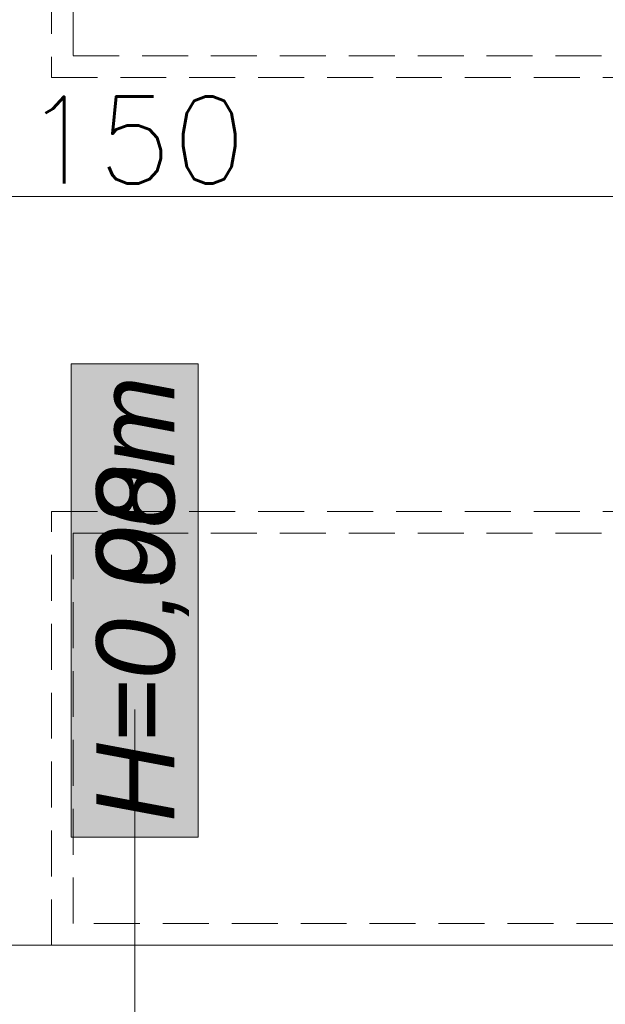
# Model space of a CAD drawing. Header units: millimetres. Extents: x -587 to 358276, y -26688 to 221215.
# Tile 80 of 256: x 9248 to 9329, y 9781 to 9917. Entities that reach past the tile are written whole.
import ezdxf

# ---------------------------------------------------------------- set-up
doc = ezdxf.new("R2010")
doc.units = ezdxf.units.MM
doc.header["$MEASUREMENT"] = 0
doc.linetypes.add('DASHED2', pattern=[9.525, 6.35, -3.175])
for name, color, linetype, lineweight in [('A_opisy', 166, 'Continuous', 15), ('A_wyposażenie', 7, 'Continuous', 9), ('Nowe_820-G Rysunki Obrazki_Nr_pióra__1', 7, 'Continuous', 13), ('wymiarowanie', 176, 'Continuous', 9)]:
    doc.layers.add(name, color=color, linetype=linetype, lineweight=lineweight)
doc.styles.add('ARIALL', font='GOTHIC.TTF', dxfattribs={"height": 40})
doc.styles.add('styl2', font='simplex.shx')
doc.dimstyles.new('Skala 1-50', dxfattribs={"dimtxt": 12, "dimasz": 5, "dimexe": 1, "dimexo": 1, "dimgap": 1.5, "dimtad": 1, "dimdec": 1, "dimrnd": 0.5, "dimtxsty": 'styl2', "dimblk": 'ARCHTICK', "dimcen": 5, "dimadec": 0, "dimazin": 0, "dimtfac": 1, "dimtdec": 1, "dimtmove": 1, "dimatfit": 3, "dimldrblk": 'ARCHTICK', "dimfxl": 5, "dimfxlon": 1, "dimlwd": -1, "dimlwe": -1, "dimarcsym": 0})

# ---------------------------------------------------------------- blocks, each defined once
blk = doc.blocks.new('_ArchTick')
at = {"color": 0, "linetype": 'ByBlock', "const_width": 0.15}
blk.add_lwpolyline([(-0.5, -0.5), (0.5, 0.5)], dxfattribs=at)
blk = doc.blocks.new('*D3964')
at = {"layer": 'Defpoints', "color": 0}
for p in [(9339.01, 9892.39), (9189.01, 9788.83), (9339.01, 9788.83)]:
    blk.add_point(p, dxfattribs=at)
at = {"layer": 'wymiarowanie', "color": 0}
for p, q in [((9189.01, 9887.39), (9189.01, 9893.39)), ((9339.01, 9887.39), (9339.01, 9893.39)), ((9189.01, 9892.39), (9339.01, 9892.39))]:
    blk.add_line(p, q, dxfattribs=at)
at = {"layer": 'wymiarowanie', "color": 0, "xscale": 5, "yscale": 5, "zscale": 5, "rotation": 180}
blk.add_blockref('_ArchTick', (9189.01, 9892.39), dxfattribs=at)
at = {"layer": 'wymiarowanie', "color": 0, "xscale": 5, "yscale": 5, "zscale": 5}
blk.add_blockref('_ArchTick', (9339.01, 9892.39), dxfattribs=at)
at = {"layer": 'wymiarowanie', "color": 0, "insert": (9264.01, 9900.19), "char_height": 12, "attachment_point": 5, "style": 'styl2'}
blk.add_mtext('150', dxfattribs=at)

msp = doc.modelspace()

# ---------------------------------------------------------------- hatches: boundary and pattern name
at = {"layer": 'A_opisy', "ltscale": 0.3, "true_color": 0xffffff}
msp.add_hatch(color=7, dxfattribs=at).paths.add_polyline_path([(9255.24, 9803.77), (9255.24, 9869.23), (9272.77, 9869.23), (9272.77, 9803.77)])
msp.add_hatch(color=7, dxfattribs=at).paths.add_polyline_path([(9255.24, 9803.77), (9255.24, 9869.23), (9272.77, 9869.23), (9272.77, 9803.77)])
msp.add_hatch(color=7, dxfattribs=at).paths.add_polyline_path([(9255.24, 9803.77), (9255.24, 9869.23), (9272.77, 9869.23), (9272.77, 9803.77)])
msp.add_hatch(color=7, dxfattribs=at).paths.add_polyline_path([(9255.24, 9803.77), (9255.24, 9869.23), (9272.77, 9869.23), (9272.77, 9803.77)])

# ---------------------------------------------------------------- linework, layer by layer
at = {"layer": 'A_opisy'}
msp.add_line((9264.01, 9687.98), (9264.01, 9821.45), dxfattribs=at)
at = {"layer": 'A_opisy', "ltscale": 0.3}
msp.add_lwpolyline([(9255.24, 9803.77), (9255.24, 9869.23), (9272.77, 9869.23), (9272.77, 9803.77)], close=True, dxfattribs=at)
msp.add_lwpolyline([(9255.24, 9803.77), (9255.24, 9869.23), (9272.77, 9869.23), (9272.77, 9803.77)], close=True, dxfattribs=at)
msp.add_lwpolyline([(9255.24, 9803.77), (9255.24, 9869.23), (9272.77, 9869.23), (9272.77, 9803.77)], close=True, dxfattribs=at)
msp.add_lwpolyline([(9255.24, 9803.77), (9255.24, 9869.23), (9272.77, 9869.23), (9272.77, 9803.77)], close=True, dxfattribs=at)
at = {"layer": 'A_wyposażenie', "color": 7, "linetype": 'DASHED2'}
for points in [[(9372.5, 9908.83), (9372.5, 9968.83), (9252.5, 9968.83), (9252.5, 9908.83)], [(9372.5, 9908.83), (9372.5, 9968.83), (9252.5, 9968.83), (9252.5, 9908.83)], [(9369.5, 9911.83), (9369.5, 9965.83), (9255.5, 9965.83), (9255.5, 9911.83)], [(9369.5, 9911.83), (9369.5, 9965.83), (9255.5, 9965.83), (9255.5, 9911.83)], [(9372.5, 9848.83), (9372.5, 9788.83), (9252.5, 9788.83), (9252.5, 9848.83)], [(9372.5, 9848.83), (9372.5, 9788.83), (9252.5, 9788.83), (9252.5, 9848.83)], [(9369.5, 9845.83), (9369.5, 9791.83), (9255.5, 9791.83), (9255.5, 9845.83)], [(9369.5, 9845.83), (9369.5, 9791.83), (9255.5, 9791.83), (9255.5, 9845.83)]]:
    msp.add_lwpolyline(points, close=True, dxfattribs=at)
at = {"layer": 'Nowe_820-G Rysunki Obrazki_Nr_pióra__1', "color": 7, "linetype": 'Continuous', "lineweight": 13}
msp.add_lwpolyline([(9187.39, 9788.83), (9340.63, 9788.83)], dxfattribs=at)

# ---------------------------------------------------------------- texts
at = {"layer": 'A_opisy', "ltscale": 0.3, "insert": (9258.7, 9805.89), "char_height": 10.8, "width": 109.7533, "attachment_point": 1, "rotation": 90, "style": 'ARIALL'}
for s in ['{\\fArial|b0|i1|c238|p34;H=0,00m}', '{\\fArial|b0|i1|c238|p34;H=0,98m}']:
    msp.add_mtext(s, dxfattribs=at)

# ---------------------------------------------------------------- dimensions: what is measured, and where the dimension line sits
at = {"layer": 'wymiarowanie'}
dim = msp.add_linear_dim(base=(9339.01, 9892.39), p1=(9189.01, 9788.83), p2=(9339.01, 9788.83), dimstyle='Skala 1-50', dxfattribs=at)
dim.commit()
dim.dimension.update_dxf_attribs({"geometry": '*D3964', "text_midpoint": (9264.01, 9900.19)})

doc.saveas('drawing.dxf')
